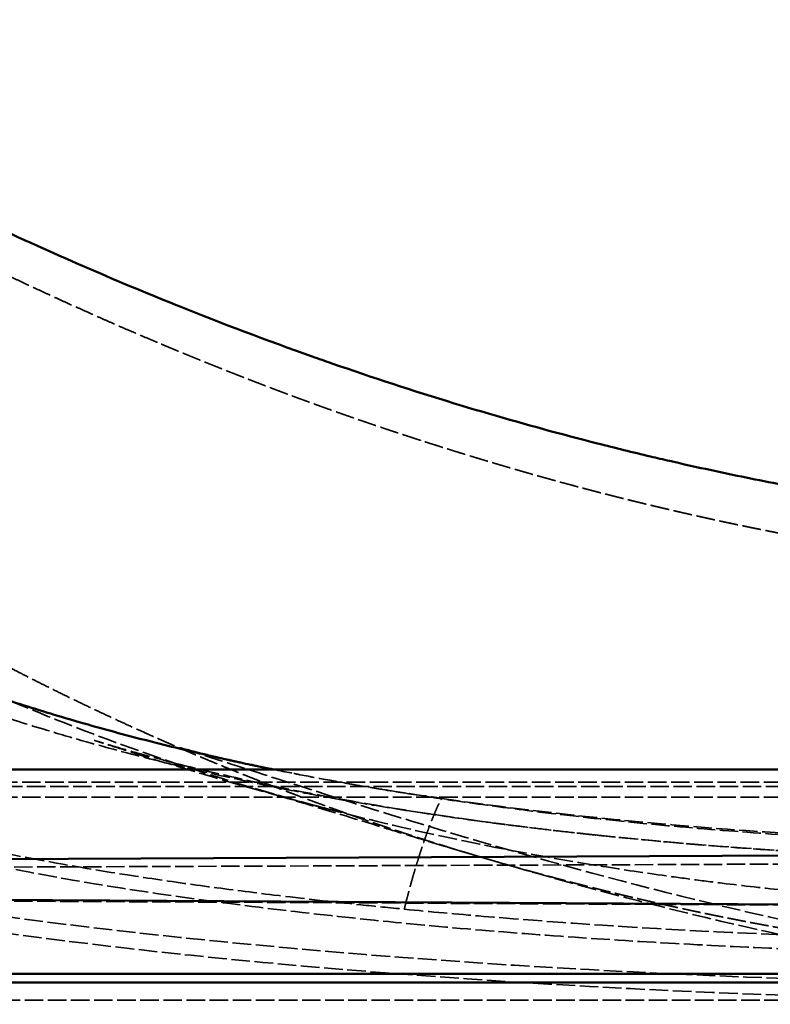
# Model space of a CAD drawing. Header units: millimetres. Extents: x 3278 to 6066, y 2420 to 4375.
# Tile 40 of 256: x 3898 to 4067, y 2600 to 2822. Entities that reach past the tile are written whole.
import ezdxf

# ---------------------------------------------------------------- set-up
doc = ezdxf.new("R2010")
doc.units = ezdxf.units.MM
doc.linetypes.add('DASHED', pattern=[0.2067, 0.1654, -0.0413])
for name, color, linetype, lineweight in [('Sichtbare Kanten(DIN)', 7, 'Continuous', 50), ('Sichtbare tangentiale Kanten(DIN)', 7, 'Continuous', 50), ('Verdeckte Kanten(DIN)', 7, 'DASHED', 35), ('Verdeckte tangentiale Kanten(DIN)', 7, 'DASHED', 35)]:
    doc.layers.add(name, color=color, linetype=linetype, lineweight=lineweight)

msp = doc.modelspace()

# ---------------------------------------------------------------- linework, layer by layer
at = {"layer": 'Sichtbare Kanten(DIN)'}
msp.add_line((3544.569, 2604.781), (4837.097, 2604.781), dxfattribs=at)
for points, knots in [([(3933.973, 2657.614), (3933.973, 2657.614), (3934.66, 2657.415), (3936.619, 2656.892), (3937.647, 2656.625), (3939.782, 2656.099), (3940.823, 2655.85), (3942.019, 2655.571), (3942.269, 2655.513), (3942.731, 2655.408), (3943.001, 2655.346), (3943.759, 2655.174), (3944.283, 2655.056), (3945.231, 2654.846), (3945.632, 2654.757), (3946.395, 2654.589), (3946.674, 2654.528), (3947.065, 2654.443), (3947.197, 2654.415), (3947.369, 2654.378), (3947.425, 2654.365), (3947.488, 2654.352), (3947.506, 2654.348), (3947.524, 2654.344), (3947.529, 2654.343), (3947.531, 2654.343)], [32.942039, 32.942039, 32.942039, 32.942039, 34.8752991, 34.8752991, 36.2856559, 36.2856559, 37.2101204, 37.2101204, 37.4441444, 37.4441444, 37.6231141, 37.6231141, 37.8531169, 37.8531169, 38.0189037, 38.0189037, 38.1143216, 38.1143216, 38.1659552, 38.1659552, 38.1950387, 38.1950387, 38.2112116, 38.2112116, 38.2209355, 38.2209355, 38.2209355, 38.2209355]), ([(3949.746, 2653.869), (3949.746, 2653.869), (3949.747, 2653.869), (3949.751, 2653.868), (3949.754, 2653.867), (3949.763, 2653.865), (3949.768, 2653.864), (3949.784, 2653.861), (3949.794, 2653.859), (3949.824, 2653.852), (3949.845, 2653.848), (3949.908, 2653.835), (3949.953, 2653.825), (3950.104, 2653.793), (3950.213, 2653.77), (3950.636, 2653.681), (3950.955, 2653.614), (3952.228, 2653.348), (3953.19, 2653.15), (3954.435, 2652.896), (3954.718, 2652.839), (3955.001, 2652.781)], [0.00011344, 0.00011344, 0.00011344, 0.00011344, 0.00212569, 0.00212569, 0.00427169, 0.00427169, 0.00701185, 0.00701185, 0.01115844, 0.01115844, 0.01838991, 0.01838991, 0.03296135, 0.03296135, 0.06741961, 0.06741961, 0.16591245, 0.16591245, 0.46116404, 0.46116404, 0.54805555, 0.54805555, 0.54805555, 0.54805555]), ([(3774.417, 2652.781), (3807.751, 2652.781), (3841.084, 2652.781), (3979.889, 2652.781), (4085.361, 2652.781), (4190.833, 2652.781)], [0, 0, 0, 0, 10, 10, 41.6415492, 41.6415492, 41.6415492, 41.6415492])]:
    msp.add_open_spline(points, degree=3, knots=knots, dxfattribs=at)
msp.add_open_spline([(3949.746, 2653.869), (3949.008, 2654.025), (3948.269, 2654.183), (3947.531, 2654.343)], degree=3, dxfattribs=at)
at = {"layer": 'Sichtbare tangentiale Kanten(DIN)'}
for p, q in [((4190.833, 2633.916), (3762.849, 2632.035)), ((4190.833, 2621.703), (3762.848, 2624.159)), ((3544.569, 2606.781), (4837.097, 2606.781))]:
    msp.add_line(p, q, dxfattribs=at)
for points, knots in [([(3712.615, 2886.329), (3714.207, 2885.074), (3715.804, 2883.824), (3717.404, 2882.579), (3717.84, 2882.24), (3718.277, 2881.902), (3718.713, 2881.564), (3720.942, 2879.837), (3723.178, 2878.12), (3725.421, 2876.413), (3725.965, 2875.998), (3726.51, 2875.585), (3727.055, 2875.172), (3731.014, 2872.172), (3734.997, 2869.204), (3739.002, 2866.266), (3739.899, 2865.607), (3740.798, 2864.95), (3741.698, 2864.295), (3745.378, 2861.615), (3749.077, 2858.961), (3752.795, 2856.333), (3759.01, 2851.941), (3765.277, 2847.623), (3771.595, 2843.382), (3774.715, 2841.287), (3777.848, 2839.211), (3780.993, 2837.154), (3788.039, 2832.545), (3795.147, 2828.031), (3802.317, 2823.617), (3804.855, 2822.054), (3807.402, 2820.503), (3809.955, 2818.965), (3817.847, 2814.212), (3825.811, 2809.579), (3833.846, 2805.07), (3835.766, 2803.993), (3837.691, 2802.922), (3839.619, 2801.859), (3849.609, 2796.351), (3859.707, 2791.036), (3869.905, 2785.922), (3879.621, 2781.051), (3889.428, 2776.362), (3899.32, 2771.866), (3899.788, 2771.653), (3900.257, 2771.441), (3900.725, 2771.229), (3911.059, 2766.555), (3921.486, 2762.091), (3932.001, 2757.85), (3932.428, 2757.677), (3932.855, 2757.505), (3933.283, 2757.333), (3943.332, 2753.299), (3953.462, 2749.468), (3963.665, 2745.852), (3965.136, 2745.331), (3966.608, 2744.814), (3968.081, 2744.302), (3977.219, 2741.126), (3986.415, 2738.123), (3995.666, 2735.302), (3998.321, 2734.492), (4000.979, 2733.698), (4003.642, 2732.919), (4011.709, 2730.558), (4019.816, 2728.337), (4027.96, 2726.261), (4031.928, 2725.249), (4035.903, 2724.272), (4039.887, 2723.329), (4041.32, 2722.99), (4042.753, 2722.656), (4044.188, 2722.326), (4049.593, 2721.083), (4055.012, 2719.904), (4060.445, 2718.791), (4065.856, 2717.683), (4071.281, 2716.639), (4076.718, 2715.662), (4076.73, 2715.66), (4076.741, 2715.658), (4076.752, 2715.656), (4082.156, 2714.685), (4087.571, 2713.78), (4092.998, 2712.941), (4093.8, 2712.817), (4094.602, 2712.695), (4095.404, 2712.574), (4100.022, 2711.877), (4104.647, 2711.229), (4109.279, 2710.629), (4110.918, 2710.416), (4112.558, 2710.21), (4114.199, 2710.01), (4117.982, 2709.549), (4121.77, 2709.12), (4125.561, 2708.725), (4128.086, 2708.461), (4130.612, 2708.213), (4133.139, 2707.979), (4136.04, 2707.711), (4138.943, 2707.462), (4141.848, 2707.233), (4145.302, 2706.962), (4148.758, 2706.718), (4152.216, 2706.503), (4154.192, 2706.38), (4156.169, 2706.267), (4158.147, 2706.163), (4162.582, 2705.93), (4167.02, 2705.745), (4171.459, 2705.606), (4172.463, 2705.575), (4173.466, 2705.546), (4174.469, 2705.519), (4176.693, 2705.46), (4178.918, 2705.413), (4181.142, 2705.376), (4181.643, 2705.368), (4182.144, 2705.36), (4182.645, 2705.353), (4184.009, 2705.333), (4185.373, 2705.317), (4186.737, 2705.305), (4187.026, 2705.302), (4187.314, 2705.3), (4187.603, 2705.298), (4187.997, 2705.294), (4188.391, 2705.292), (4188.785, 2705.289), (4189.467, 2705.285), (4190.15, 2705.282), (4190.833, 2705.279)], [0, 0, 0, 0, 0.011676, 0.011676, 0.011676, 0.014856, 0.014856, 0.014856, 0.0310901, 0.0310901, 0.0310901, 0.035028, 0.035028, 0.035028, 0.0636307, 0.0636307, 0.0636307, 0.0700406, 0.0700406, 0.0700406, 0.0962567, 0.0962567, 0.0962567, 0.1400756, 0.1400756, 0.1400756, 0.1617137, 0.1617137, 0.1617137, 0.2101943, 0.2101943, 0.2101943, 0.2273611, 0.2273611, 0.2273611, 0.2804084, 0.2804084, 0.2804084, 0.293085, 0.293085, 0.293085, 0.358758, 0.358758, 0.358758, 0.4213282, 0.4213282, 0.4213282, 0.42429, 0.42429, 0.42429, 0.4896022, 0.4896022, 0.4896022, 0.4922568, 0.4922568, 0.4922568, 0.5546325, 0.5546325, 0.5546325, 0.5636211, 0.5636211, 0.5636211, 0.6193649, 0.6193649, 0.6193649, 0.6353572, 0.6353572, 0.6353572, 0.6838096, 0.6838096, 0.6838096, 0.7074111, 0.7074111, 0.7074111, 0.7158971, 0.7158971, 0.7158971, 0.7478665, 0.7478665, 0.7478665, 0.7797075, 0.7797075, 0.7797075, 0.7797742, 0.7797742, 0.7797742, 0.8114174, 0.8114174, 0.8114174, 0.816093, 0.816093, 0.816093, 0.8430021, 0.8430021, 0.8430021, 0.8525242, 0.8525242, 0.8525242, 0.8744793, 0.8744793, 0.8744793, 0.8890981, 0.8890981, 0.8890981, 0.9058767, 0.9058767, 0.9058767, 0.9258288, 0.9258288, 0.9258288, 0.9372306, 0.9372306, 0.9372306, 0.9628064, 0.9628064, 0.9628064, 0.968587, 0.968587, 0.968587, 0.9813982, 0.9813982, 0.9813982, 0.9842828, 0.9842828, 0.9842828, 0.9921382, 0.9921382, 0.9921382, 0.9937994, 0.9937994, 0.9937994, 0.9960683, 0.9960683, 0.9960683, 1, 1, 1, 1]), ([(3947.531, 2654.343), (3944.049, 2655.094), (3938.268, 2656.395), (3930.215, 2658.34), (3921.064, 2660.675), (3909.684, 2663.818), (3896.126, 2667.975), (3882.663, 2672.532), (3869.291, 2677.496), (3856.023, 2682.867), (3842.911, 2688.637), (3830.039, 2694.757), (3818.845, 2700.482), (3810.622, 2704.953), (3806.565, 2707.24), (3805.216, 2708.009)], [0.23207774, 0.23207774, 0.23207774, 0.23207774, 0.28582154, 0.32145596, 0.35707627, 0.42829569, 0.4995654, 0.57099397, 0.64270402, 0.71473147, 0.78692106, 0.85880455, 0.92972934, 0.97657645, 1, 1, 1, 1])]:
    msp.add_open_spline(points, degree=3, knots=knots, dxfattribs=at)
at = {"layer": 'Verdeckte Kanten(DIN)', "ltscale": 25.205103}
msp.add_line((3544.569, 2600.781), (4130.682, 2600.781), dxfattribs=at)
at = {"layer": 'Verdeckte Kanten(DIN)', "ltscale": 25.771988}
msp.add_open_spline([(3776.345, 2737.862), (3776.666, 2737.613), (3777.632, 2736.87), (3779.572, 2735.395), (3783.15, 2732.718), (3788.079, 2729.139), (3794.055, 2724.936), (3802.083, 2719.423), (3812.2, 2712.661), (3824.534, 2704.865), (3837.074, 2697.424), (3849.79, 2690.305), (3862.684, 2683.534), (3880.102, 2674.98), (3902.289, 2665.197), (3929.511, 2654.991), (3957.248, 2646.35), (3985.384, 2639.181), (4009.084, 2634.324), (4028.161, 2631.061), (4040.127, 2629.26), (4049.723, 2627.962), (4059.332, 2626.748), (4068.964, 2625.672), (4078.616, 2624.72), (4085.865, 2624.069), (4093.122, 2623.476), (4100.388, 2622.929), (4107.663, 2622.439), (4114.948, 2622.007), (4122.245, 2621.638), (4129.552, 2621.321), (4135.646, 2621.081), (4140.523, 2620.891), (4144.183, 2620.749), (4147.845, 2620.627), (4151.919, 2620.525), (4155.59, 2620.471), (4158.038, 2620.453), (4158.854, 2620.448)], degree=3, knots=[0, 0, 0, 0, 0.0029759, 0.0089277, 0.0178562, 0.0357143, 0.0535729, 0.0714323, 0.1071468, 0.1428617, 0.1785769, 0.214292, 0.250007, 0.2857215, 0.357145, 0.4285677, 0.4999909, 0.5714161, 0.6428423, 0.6785578, 0.7142728, 0.7321316, 0.7499888, 0.7857048, 0.8035626, 0.8214204, 0.8392788, 0.857137, 0.8749953, 0.8928529, 0.910709, 0.9285661, 0.9464262, 0.9553585, 0.9642905, 0.9732218, 0.9821511, 0.9940504, 1, 1, 1, 1], dxfattribs=at)
at = {"layer": 'Verdeckte Kanten(DIN)', "ltscale": 26.059532}
msp.add_open_spline([(3968.279, 2643.614), (3966.96, 2643.958), (3965.723, 2644.284), (3962.565, 2645.12), (3960.649, 2645.632), (3952.983, 2647.707), (3947.289, 2649.312), (3937.573, 2652.155), (3933.526, 2653.374), (3925.793, 2655.76), (3921.995, 2656.963), (3917.466, 2658.412), (3916.152, 2658.835), (3915.012, 2659.2), (3914.758, 2659.281), (3914.553, 2659.346), (3914.516, 2659.358), (3914.516, 2659.358), (3914.649, 2659.316), (3915.224, 2659.136), (3915.76, 2658.97), (3917.24, 2658.52), (3918.251, 2658.217), (3920.927, 2657.432), (3922.72, 2656.919), (3927.509, 2655.589), (3930.666, 2654.749), (3939.711, 2652.454), (3945.915, 2651.004), (3961.799, 2647.602), (3971.804, 2645.736), (3995.615, 2641.837), (4009.545, 2639.987), (4024.538, 2638.345), (4025.483, 2638.243), (4026.901, 2638.091), (4027.375, 2638.041), (4028.084, 2637.966), (4028.322, 2637.941), (4028.676, 2637.904), (4028.795, 2637.892), (4028.971, 2637.874), (4029.031, 2637.867), (4029.117, 2637.858), (4029.146, 2637.855), (4029.186, 2637.851), (4029.2, 2637.85), (4029.217, 2637.848), (4029.223, 2637.847), (4029.233, 2637.846), (4029.237, 2637.846), (4029.24, 2637.846)], degree=3, knots=[0, 0, 0, 0, 0.4487864, 0.4487864, 1.0901552, 1.0901552, 3.0125836, 3.0125836, 4.4204082, 4.4204082, 5.8727027, 5.8727027, 6.6253167, 6.6253167, 6.952457, 6.952457, 7.1271175, 7.1271175, 7.4572241, 7.4572241, 7.8941822, 7.8941822, 8.4150291, 8.4150291, 9.1425286, 9.1425286, 10.2584278, 10.2584278, 12.2520491, 12.2520491, 15.3470713, 15.3470713, 19.5917012, 19.5917012, 19.8774526, 19.8774526, 20.0213157, 20.0213157, 20.0940421, 20.0940421, 20.1310902, 20.1310902, 20.1502073, 20.1502073, 20.1602495, 20.1602495, 20.1656065, 20.1656065, 20.1684554, 20.1684554, 20.1714342, 20.1714342, 20.1714342, 20.1714342], dxfattribs=at)
at = {"layer": 'Verdeckte Kanten(DIN)', "ltscale": 25.553387}
msp.add_open_spline([(4190.835, 2604.364), (4175.56, 2604.368), (4160.243, 2605.142), (4130.293, 2608.044), (4115.541, 2610.142), (4082.593, 2615.925), (4064.419, 2619.901), (4028.746, 2628.734), (4011.105, 2633.668), (3982.544, 2642.174), (3970.799, 2645.869), (3953.155, 2651.511), (3946.415, 2653.697), (3937.735, 2656.466), (3935.142, 2657.265), (3934.08, 2657.583), (3933.973, 2657.614), (3933.973, 2657.614)], degree=3, knots=[0, 0, 0, 0, 4.5825432, 4.5825432, 9.1304489, 9.1304489, 14.8891697, 14.8891697, 20.820441, 20.820441, 25.4314246, 25.4314246, 29.1002936, 29.1002936, 32.1576571, 32.1576571, 32.942039, 32.942039, 32.942039, 32.942039], dxfattribs=at)
at = {"layer": 'Verdeckte Kanten(DIN)', "ltscale": 0.000764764}
msp.add_open_spline([(3949.746, 2653.869), (3949.746, 2653.869), (3949.746, 2653.869), (3949.746, 2653.869)], degree=3, dxfattribs=at)
at = {"layer": 'Verdeckte Kanten(DIN)', "ltscale": 26.085558}
msp.add_open_spline([(3826.188, 2652.781), (3830.497, 2651.168), (3839.492, 2648.006), (3853.311, 2643.729), (3872.354, 2638.568), (3896.445, 2633.249), (3920.761, 2629.122), (3940.292, 2626.346), (3956.6, 2624.271), (3971.304, 2622.618), (3981.118, 2621.629), (3984.39, 2621.312)], degree=3, knots=[0.21908975, 0.21908975, 0.21908975, 0.21908975, 0.28571771, 0.357148, 0.42857648, 0.57142219, 0.714275, 0.78570649, 0.85713848, 0.95237949, 1, 1, 1, 1], dxfattribs=at)
at = {"layer": 'Verdeckte Kanten(DIN)', "ltscale": 24.948336}
msp.add_open_spline([(3955.001, 2652.781), (3957.601, 2652.255), (3960.203, 2651.746), (3971.453, 2649.617), (3980.119, 2648.168), (3990.185, 2646.658), (3991.541, 2646.458), (3992.897, 2646.261)], degree=3, knots=[0.5480555, 0.5480555, 0.5480555, 0.5480555, 1.3464081, 1.3464081, 4.0023286, 4.0023286, 4.4154468, 4.4154468, 4.4154468, 4.4154468], dxfattribs=at)
at = {"layer": 'Verdeckte Kanten(DIN)', "ltscale": 25.182333}
msp.add_open_spline([(3774.418, 2648.981), (3807.751, 2648.981), (3841.085, 2648.981), (3979.89, 2648.981), (4085.361, 2648.981), (4190.833, 2648.981)], degree=3, knots=[0, 0, 0, 0, 10, 10, 41.6415051, 41.6415051, 41.6415051, 41.6415051], dxfattribs=at)
at = {"layer": 'Verdeckte Kanten(DIN)', "ltscale": 25.146198}
msp.add_open_spline([(4001.134, 2633.208), (4001.341, 2633.147), (4001.546, 2633.086), (4001.898, 2632.981), (4002.048, 2632.937), (4002.224, 2632.885), (4002.26, 2632.875), (4002.317, 2632.858), (4002.34, 2632.851), (4002.375, 2632.841), (4002.388, 2632.837), (4002.404, 2632.832), (4002.408, 2632.831), (4002.415, 2632.829), (4002.417, 2632.828), (4002.417, 2632.828), (4002.417, 2632.828), (4002.417, 2632.828), (4002.416, 2632.828), (4002.411, 2632.83), (4002.407, 2632.831), (4002.39, 2632.836), (4002.375, 2632.841), (4002.288, 2632.866), (4002.198, 2632.893), (4002.028, 2632.943), (4001.942, 2632.968), (4001.598, 2633.069), (4001.337, 2633.147), (4000.909, 2633.273), (4000.739, 2633.324), (4000.501, 2633.394), (4000.427, 2633.416), (4000.292, 2633.456), (4000.23, 2633.475), (4000.103, 2633.512), (4000.045, 2633.529), (3999.948, 2633.558), (3999.907, 2633.57), (3999.811, 2633.599), (3999.759, 2633.614), (3999.606, 2633.66), (3999.495, 2633.693), (3999.256, 2633.764), (3999.127, 2633.802), (3998.741, 2633.916), (3998.476, 2633.995), (3997.817, 2634.192), (3997.407, 2634.314), (3996.706, 2634.524), (3996.386, 2634.619), (3995.702, 2634.824), (3995.391, 2634.918), (3994.15, 2635.291), (3993.227, 2635.569), (3989.604, 2636.666), (3987.226, 2637.395), (3982.919, 2638.714), (3980.648, 2639.41), (3971.359, 2642.262), (3966.242, 2643.835), (3960.709, 2645.497), (3960.018, 2645.704), (3957.799, 2646.369), (3955.918, 2646.934), (3953.611, 2647.632), (3953.132, 2647.778), (3952.394, 2648.002), (3952.111, 2648.088), (3951.765, 2648.193), (3951.679, 2648.219), (3951.613, 2648.239), (3951.608, 2648.24), (3951.608, 2648.24), (3951.609, 2648.24), (3951.616, 2648.238), (3951.578, 2648.249), (3951.703, 2648.212), (3951.751, 2648.198), (3951.932, 2648.144), (3952.1, 2648.094), (3952.478, 2647.983), (3952.682, 2647.923), (3953.241, 2647.76), (3953.617, 2647.65), (3954.092, 2647.512), (3954.184, 2647.485), (3954.277, 2647.459)], degree=3, knots=[0, 0, 0, 0, 0.0693483, 0.0693483, 0.1214291, 0.1214291, 0.1352377, 0.1352377, 0.1449194, 0.1449194, 0.1518874, 0.1518874, 0.1553668, 0.1553668, 0.1588583, 0.1588583, 0.1594485, 0.1594485, 0.1623615, 0.1623615, 0.1658609, 0.1658609, 0.1729251, 0.1729251, 0.201555, 0.201555, 0.2293155, 0.2293155, 0.3125085, 0.3125085, 0.3680936, 0.3680936, 0.3945103, 0.3945103, 0.4195362, 0.4195362, 0.4539854, 0.4539854, 0.4912939, 0.4912939, 0.523078, 0.523078, 0.5673416, 0.5673416, 0.6123042, 0.6123042, 0.699234, 0.699234, 0.8297529, 0.8297529, 0.962194, 0.962194, 1.0730572, 1.0730572, 1.4057631, 1.4057631, 2.4176177, 2.4176177, 3.4860723, 3.4860723, 6.7329988, 6.7329988, 7.1361195, 7.1361195, 7.8364821, 7.8364821, 8.0248898, 8.0248898, 8.1761014, 8.1761014, 8.3107542, 8.3107542, 8.4082891, 8.4082891, 8.452163, 8.452163, 8.6638704, 8.6638704, 8.7286631, 8.7286631, 8.8237942, 8.8237942, 8.907766, 8.907766, 9.0438443, 9.0438443, 9.0763112, 9.0763112, 9.0763112, 9.0763112], dxfattribs=at)
at = {"layer": 'Verdeckte Kanten(DIN)', "ltscale": 0.017362}
msp.add_open_spline([(3992.897, 2646.262), (3992.897, 2646.262), (3992.897, 2646.261), (3992.897, 2646.261)], degree=3, dxfattribs=at)
at = {"layer": 'Verdeckte Kanten(DIN)', "ltscale": 25.080738}
msp.add_open_spline([(3992.897, 2646.261), (4010.037, 2643.791), (4027.365, 2641.843), (4067.039, 2638.399), (4089.458, 2637.222), (4123.843, 2636.092), (4135.807, 2635.838), (4147.773, 2635.662)], degree=3, knots=[0, 0, 0, 0, 5.2277809, 5.2277809, 11.9593773, 11.9593773, 15.5497281, 15.5497281, 15.5497281, 15.5497281], dxfattribs=at)
at = {"layer": 'Verdeckte Kanten(DIN)', "ltscale": 25.373709}
msp.add_open_spline([(4190.833, 2603.781), (4186.823, 2603.781), (4182.813, 2603.791), (4166.772, 2603.852), (4154.742, 2603.931), (4106.616, 2604.48), (4070.51, 2605.394), (3989.675, 2609.54), (3944.763, 2613.179), (3871.197, 2622.612), (3842.272, 2627.537), (3798.515, 2634.887), (3782.835, 2637.496), (3767.081, 2639.614)], degree=3, knots=[0, 0, 0, 0, 1.2030319, 1.2030319, 4.8121472, 4.8121472, 15.64184, 15.64184, 29.1057795, 29.1057795, 38.0805251, 38.0805251, 43.2406919, 43.2406919, 43.2406919, 43.2406919], dxfattribs=at)
at = {"layer": 'Verdeckte Kanten(DIN)', "ltscale": 0.988483}
msp.add_open_spline([(4029.24, 2637.845), (4028.81, 2637.889), (4028.379, 2637.934), (4027.949, 2637.979)], degree=3, dxfattribs=at)
at = {"layer": 'Verdeckte Kanten(DIN)', "ltscale": 24.809084}
msp.add_open_spline([(4027.949, 2637.979), (4056.602, 2634.976), (4085.423, 2633.294), (4132.316, 2631.797), (4150.343, 2631.527), (4168.37, 2631.4)], degree=3, knots=[0, 0, 0, 0, 8.6901497, 8.6901497, 14.0988276, 14.0988276, 14.0988276, 14.0988276], dxfattribs=at)
at = {"layer": 'Verdeckte Kanten(DIN)', "ltscale": 25.401936}
msp.add_open_spline([(4190.833, 2599.981), (4157.496, 2599.879), (4124.151, 2600.335), (4041.55, 2602.602), (3992.237, 2605.392), (3906.111, 2613.873), (3868.743, 2619.232), (3814.569, 2628.323), (3796.044, 2631.534), (3773.974, 2634.803), (3770.285, 2635.344), (3766.575, 2635.848)], degree=3, knots=[0, 0, 0, 0, 10.0012957, 10.0012957, 24.7919425, 24.7919425, 36.036188, 36.036188, 42.0631582, 42.0631582, 43.2821943, 43.2821943, 43.2821943, 43.2821943], dxfattribs=at)
at = {"layer": 'Verdeckte Kanten(DIN)', "ltscale": 0.100804}
msp.add_open_spline([(4001.257, 2633.171), (4001.24, 2633.177), (4001.222, 2633.182), (4001.204, 2633.187), (4001.187, 2633.192), (4001.169, 2633.197), (4001.152, 2633.203), (4001.134, 2633.208)], degree=7, dxfattribs=at)
at = {"layer": 'Verdeckte Kanten(DIN)', "ltscale": 25.832525}
msp.add_open_spline([(4190.833, 2600.913), (4190.833, 2600.913), (4190.832, 2600.913), (4190.831, 2600.913), (4190.831, 2600.913), (4190.829, 2600.913), (4190.827, 2600.913), (4190.821, 2600.913), (4190.817, 2600.913), (4190.799, 2600.913), (4190.785, 2600.913), (4190.732, 2600.914), (4190.692, 2600.915), (4190.595, 2600.919), (4190.539, 2600.922), (4190.396, 2600.932), (4190.311, 2600.939), (4190.034, 2600.963), (4189.85, 2600.981), (4189.404, 2601.021), (4189.132, 2601.042), (4188.453, 2601.078), (4188.026, 2601.088), (4187.225, 2601.1), (4186.841, 2601.103), (4185.308, 2601.118), (4184.158, 2601.133), (4179.561, 2601.212), (4176.113, 2601.309), (4162.324, 2601.853), (4152.008, 2602.621), (4127.535, 2605.164), (4113.437, 2607.209), (4081.345, 2612.817), (4063.37, 2616.686), (4030.559, 2624.783), (4015.903, 2628.822), (4001.258, 2633.173)], degree=3, knots=[0, 0, 0, 0, 0.0001, 0.0001, 0.00025, 0.00025, 0.0007, 0.0007, 0.0020502, 0.0020502, 0.0061043, 0.0061043, 0.0183317, 0.0183317, 0.0368115, 0.0368115, 0.0682431, 0.0682431, 0.1426368, 0.1426368, 0.2400293, 0.2400293, 0.3659887, 0.3659887, 0.4810534, 0.4810534, 0.8259338, 0.8259338, 1.8607735, 1.8607735, 4.9715745, 4.9715745, 9.348971, 9.348971, 15.0665838, 15.0665838, 20.0143645, 20.0143645, 20.0143645, 20.0143645], dxfattribs=at)
at = {"layer": 'Verdeckte Kanten(DIN)', "ltscale": 26.024944}
msp.add_open_spline([(3984.39, 2621.312), (3990.339, 2620.735), (4008.197, 2619.125), (4043.975, 2616.591), (4085.779, 2614.785), (4121.633, 2613.976), (4139.563, 2613.742), (4145.539, 2613.68)], degree=3, knots=[0, 0, 0, 0, 0.1111088, 0.3333265, 0.6666603, 0.8888868, 1, 1, 1, 1], dxfattribs=at)
at = {"layer": 'Verdeckte tangentiale Kanten(DIN)', "ltscale": 25.278807}
msp.add_line((3772.823, 2649.92), (4190.833, 2649.92), dxfattribs=at)
at = {"layer": 'Verdeckte tangentiale Kanten(DIN)', "ltscale": 25.278805}
msp.add_line((3772.823, 2646.593), (4190.833, 2646.593), dxfattribs=at)
at = {"layer": 'Verdeckte tangentiale Kanten(DIN)', "ltscale": 25.074989}
for p, q in [((4190.833, 2631.935), (3763.241, 2630.295)), ((4190.833, 2621.65), (3763.241, 2623.79))]:
    msp.add_line(p, q, dxfattribs=at)
at = {"layer": 'Verdeckte tangentiale Kanten(DIN)', "ltscale": 25.58972}
msp.add_open_spline([(4190.833, 2693.742), (4190.832, 2693.742), (4190.832, 2693.742), (4190.831, 2693.742), (4190.831, 2693.742), (4190.83, 2693.742), (4190.83, 2693.742), (4190.829, 2693.742), (4190.133, 2693.754), (4189.436, 2693.766), (4188.741, 2693.778), (4188.037, 2693.791), (4187.311, 2693.804), (4186.262, 2693.825), (4185.254, 2693.846), (4184.935, 2693.853), (4184.618, 2693.86), (4184.306, 2693.868), (4182.799, 2693.903), (4181.157, 2693.945), (4179.885, 2693.98), (4178.685, 2694.015), (4177.429, 2694.055), (4168.507, 2694.352), (4159.594, 2694.781), (4151.92, 2695.248), (4144.201, 2695.814), (4136.644, 2696.455), (4121.2, 2697.979), (4105.895, 2699.897), (4098.183, 2700.982), (4090.531, 2702.16), (4082.856, 2703.425), (4073.467, 2705.126), (4064.134, 2706.988), (4062.401, 2707.34), (4060.669, 2707.698), (4058.937, 2708.061), (4052.556, 2709.42), (4046.187, 2710.849), (4041.558, 2711.924), (4036.947, 2713.03), (4032.336, 2714.179), (4020.109, 2717.339), (4007.96, 2720.767), (4000.366, 2723.028), (3992.916, 2725.339), (3985.407, 2727.74), (3972.869, 2731.964), (3960.531, 2736.423), (3955.619, 2738.245), (3950.662, 2740.144), (3945.758, 2742.06), (3939.388, 2744.607), (3933.051, 2747.215), (3931.595, 2747.818), (3930.141, 2748.425), (3928.689, 2749.035), (3909.252, 2757.254), (3890.059, 2766.109), (3872.42, 2774.877), (3855.193, 2783.823), (3838.19, 2793.643), (3821.373, 2803.64), (3804.808, 2814.04)], degree=7, knots=[0.9980963, 0.9980963, 0.9980963, 0.9980963, 0.9980963, 0.9980963, 0.9980963, 0.9980963, 1, 1, 1, 1, 1, 1, 1, 1.0119, 1.0119, 1.0119, 1.0119, 1.0119, 1.0175442, 1.0175442, 1.0175442, 1.0175442, 1.0175442, 1.038777, 1.038777, 1.038777, 1.038777, 1.038777, 1.17, 1.17, 1.17, 1.17, 1.17, 1.3028, 1.3028, 1.3028, 1.3028, 1.3028, 1.3330671, 1.3330671, 1.3330671, 1.3330671, 1.3330671, 1.414352, 1.414352, 1.414352, 1.414352, 1.414352, 1.549051, 1.549051, 1.549051, 1.549051, 1.549051, 1.6392408, 1.6392408, 1.6392408, 1.6392408, 1.6392408, 1.6661754, 1.6661754, 1.6661754, 1.6661754, 1.6661754, 2, 2, 2, 2, 2, 2, 2, 2], dxfattribs=at)
at = {"layer": 'Verdeckte tangentiale Kanten(DIN)', "ltscale": 25.211945}
msp.add_open_spline([(4001.134, 2633.208), (3986.092, 2637.681), (3971.18, 2642.603), (3956.465, 2647.958), (3942.027, 2653.714), (3927.933, 2659.826), (3904.78, 2670.681), (3882.634, 2682.424), (3873.78, 2687.349), (3865.075, 2692.419), (3856.501, 2697.64), (3844.794, 2705.086), (3833.274, 2712.861), (3830.099, 2715.04), (3826.936, 2717.244), (3823.786, 2719.476), (3816.655, 2724.609), (3809.589, 2729.882), (3805.653, 2732.879), (3801.737, 2735.92), (3797.844, 2739.005), (3794.019, 2742.193), (3790.132, 2745.301)], degree=7, knots=[0.4358552, 0.4358552, 0.4358552, 0.4358552, 0.4358552, 0.4358552, 0.4358552, 0.4358552, 0.68280701, 0.68280701, 0.68280701, 0.68280701, 0.68280701, 0.8524, 0.8524, 0.8524, 0.8524, 0.8524, 0.917344, 0.917344, 0.917344, 0.917344, 0.917344, 1, 1, 1, 1, 1, 1, 1, 1], dxfattribs=at)
at = {"layer": 'Verdeckte tangentiale Kanten(DIN)', "ltscale": 25.383978}
msp.add_open_spline([(4027.949, 2637.979), (4027.914, 2637.983), (4027.879, 2637.987), (4027.843, 2637.99), (4025.613, 2638.224), (4023.383, 2638.466), (4021.155, 2638.716), (4018.934, 2638.964), (4016.713, 2639.221), (4014.494, 2639.486), (4012.276, 2639.751), (4010.058, 2640.024), (4007.842, 2640.305), (4006.74, 2640.445), (4005.639, 2640.587), (4004.538, 2640.731), (4001.211, 2641.167), (3997.887, 2641.622), (3994.566, 2642.097), (3990.155, 2642.729), (3985.749, 2643.397), (3981.35, 2644.105), (3981.345, 2644.106), (3981.339, 2644.107), (3981.334, 2644.108), (3976.933, 2644.817), (3972.539, 2645.565), (3968.153, 2646.356), (3964.871, 2646.948), (3961.593, 2647.564), (3958.319, 2648.206), (3957.223, 2648.421), (3956.126, 2648.639), (3955.03, 2648.86), (3948.486, 2650.178), (3941.963, 2651.601), (3935.465, 2653.136), (3933.292, 2653.65), (3931.122, 2654.176), (3928.955, 2654.715), (3923.542, 2656.063), (3918.15, 2657.491), (3912.783, 2659.008), (3909.549, 2659.921), (3906.323, 2660.866), (3903.108, 2661.844), (3898.817, 2663.148), (3894.544, 2664.51), (3890.29, 2665.93), (3886.017, 2667.357), (3881.763, 2668.842), (3877.531, 2670.385), (3874.352, 2671.544), (3871.185, 2672.736), (3868.03, 2673.961), (3862.75, 2676.01), (3857.505, 2678.151), (3852.299, 2680.382), (3850.214, 2681.275), (3848.135, 2682.183), (3846.063, 2683.106), (3843.986, 2684.031), (3841.915, 2684.97), (3839.85, 2685.924), (3838.301, 2686.64), (3836.754, 2687.364), (3835.212, 2688.097), (3832.64, 2689.319), (3830.079, 2690.563), (3827.529, 2691.83), (3826.506, 2692.338), (3825.485, 2692.85), (3824.465, 2693.366), (3823.445, 2693.882), (3822.426, 2694.402), (3821.409, 2694.926), (3818.873, 2696.231), (3816.349, 2697.559), (3813.837, 2698.91), (3812.076, 2699.857), (3810.321, 2700.815), (3808.572, 2701.784), (3807.697, 2702.269), (3806.825, 2702.756), (3805.953, 2703.247), (3805.741, 2703.366), (3805.53, 2703.485), (3805.318, 2703.604), (3805.094, 2703.731), (3804.869, 2703.858), (3804.645, 2703.985), (3804.21, 2704.231), (3803.777, 2704.478), (3803.346, 2704.724)], degree=3, knots=[0.37338003, 0.37338003, 0.37338003, 0.37338003, 0.37366201, 0.37366201, 0.37366201, 0.3915185, 0.3915185, 0.3915185, 0.40931344, 0.40931344, 0.40931344, 0.42710192, 0.42710192, 0.42710192, 0.43594357, 0.43594357, 0.43594357, 0.46265685, 0.46265685, 0.46265685, 0.49813471, 0.49813471, 0.49813471, 0.49817882, 0.49817882, 0.49817882, 0.53366639, 0.53366639, 0.53366639, 0.56022211, 0.56022211, 0.56022211, 0.56912211, 0.56912211, 0.56912211, 0.62227277, 0.62227277, 0.62227277, 0.64005058, 0.64005058, 0.64005058, 0.68445666, 0.68445666, 0.68445666, 0.7112103, 0.7112103, 0.7112103, 0.74691586, 0.74691586, 0.74691586, 0.78277819, 0.78277819, 0.78277819, 0.80971847, 0.80971847, 0.80971847, 0.8548101, 0.8548101, 0.8548101, 0.87286896, 0.87286896, 0.87286896, 0.89097475, 0.89097475, 0.89097475, 0.90456825, 0.90456825, 0.90456825, 0.92723778, 0.92723778, 0.92723778, 0.93633452, 0.93633452, 0.93633452, 0.94544099, 0.94544099, 0.94544099, 0.96815036, 0.96815036, 0.96815036, 0.98407068, 0.98407068, 0.98407068, 0.99203195, 0.99203195, 0.99203195, 0.99396411, 0.99396411, 0.99396411, 0.99601644, 0.99601644, 0.99601644, 1, 1, 1, 1], dxfattribs=at)
at = {"layer": 'Verdeckte tangentiale Kanten(DIN)', "ltscale": 25.299845}
msp.add_open_spline([(3783.467, 2668.983), (3783.703, 2668.852), (3783.939, 2668.721), (3784.175, 2668.59), (3784.278, 2668.533), (3784.381, 2668.476), (3784.485, 2668.419), (3784.619, 2668.345), (3784.753, 2668.272), (3784.887, 2668.198), (3785.361, 2667.937), (3785.837, 2667.678), (3786.313, 2667.42), (3786.385, 2667.382), (3786.456, 2667.343), (3786.527, 2667.304), (3787.409, 2666.828), (3788.292, 2666.356), (3789.178, 2665.889), (3789.323, 2665.813), (3789.467, 2665.737), (3789.612, 2665.661), (3790.425, 2665.235), (3791.241, 2664.812), (3792.058, 2664.393), (3793.02, 2663.901), (3793.985, 2663.413), (3794.953, 2662.931), (3795.245, 2662.785), (3795.538, 2662.64), (3795.831, 2662.495), (3797.916, 2661.465), (3800.013, 2660.459), (3802.121, 2659.477), (3803.634, 2658.773), (3805.152, 2658.081), (3806.676, 2657.402), (3807.277, 2657.134), (3807.879, 2656.868), (3808.481, 2656.604), (3811.835, 2655.134), (3815.215, 2653.723), (3818.617, 2652.368), (3822.632, 2650.768), (3826.679, 2649.247), (3830.751, 2647.799), (3838.911, 2644.898), (3847.175, 2642.292), (3855.509, 2639.938), (3863.868, 2637.576), (3872.298, 2635.468), (3880.775, 2633.569), (3889.275, 2631.664), (3897.82, 2629.97), (3906.395, 2628.444), (3914.981, 2626.916), (3923.597, 2625.557), (3932.23, 2624.323), (3940.855, 2623.089), (3949.497, 2621.979), (3958.15, 2620.962), (3966.78, 2619.946), (3975.421, 2619.022), (3984.07, 2618.184), (3992.698, 2617.348), (4001.334, 2616.597), (4009.976, 2615.924), (4018.601, 2615.252), (4027.232, 2614.658), (4035.866, 2614.133), (4044.487, 2613.609), (4053.112, 2613.154), (4061.74, 2612.761), (4070.357, 2612.367), (4078.976, 2612.035), (4087.597, 2611.756), (4096.209, 2611.477), (4104.823, 2611.25), (4113.438, 2611.068), (4117.743, 2610.977), (4122.048, 2610.897), (4126.353, 2610.826), (4130.657, 2610.756), (4134.961, 2610.696), (4139.265, 2610.645), (4143.568, 2610.593), (4147.869, 2610.55), (4152.173, 2610.515), (4154.324, 2610.498), (4156.476, 2610.482), (4158.626, 2610.469), (4160.778, 2610.455), (4162.926, 2610.443), (4165.079, 2610.433), (4165.932, 2610.429), (4166.785, 2610.425), (4167.637, 2610.421)], degree=3, knots=[0, 0, 0, 0, 0.0020656, 0.0020656, 0.0020656, 0.002967, 0.002967, 0.002967, 0.0041378, 0.0041378, 0.0041378, 0.0082798, 0.0082798, 0.0082798, 0.0089009, 0.0089009, 0.0089009, 0.0165631, 0.0165631, 0.0165631, 0.0178111, 0.0178111, 0.0178111, 0.0248382, 0.0248382, 0.0248382, 0.033105, 0.033105, 0.033105, 0.0356047, 0.0356047, 0.0356047, 0.0533944, 0.0533944, 0.0533944, 0.0661558, 0.0661558, 0.0661558, 0.0711892, 0.0711892, 0.0711892, 0.0991973, 0.0991973, 0.0991973, 0.1322565, 0.1322565, 0.1322565, 0.1984968, 0.1984968, 0.1984968, 0.2649356, 0.2649356, 0.2649356, 0.3315516, 0.3315516, 0.3315516, 0.3982554, 0.3982554, 0.3982554, 0.4648981, 0.4648981, 0.4648981, 0.5313674, 0.5313674, 0.5313674, 0.5976717, 0.5976717, 0.5976717, 0.6638427, 0.6638427, 0.6638427, 0.729906, 0.729906, 0.729906, 0.7958838, 0.7958838, 0.7958838, 0.8617949, 0.8617949, 0.8617949, 0.8947308, 0.8947308, 0.8947308, 0.9276549, 0.9276549, 0.9276549, 0.9605724, 0.9605724, 0.9605724, 0.9770245, 0.9770245, 0.9770245, 0.9934816, 0.9934816, 0.9934816, 1, 1, 1, 1], dxfattribs=at)
at = {"layer": 'Verdeckte tangentiale Kanten(DIN)', "ltscale": 28.306696}
msp.add_open_spline([(3992.94, 2646.172), (3991.377, 2646.403), (3986.688, 2647.111), (3979.664, 2648.235), (3971.875, 2649.569), (3964.879, 2650.84), (3957.903, 2652.183), (3952.864, 2653.211), (3950.147, 2653.784), (3949.746, 2653.869)], degree=3, knots=[0, 0, 0, 0, 0.02384549, 0.07153646, 0.10731956, 0.14307849, 0.17880294, 0.21449847, 0.2206837, 0.2206837, 0.2206837, 0.2206837], dxfattribs=at)
at = {"layer": 'Verdeckte tangentiale Kanten(DIN)', "ltscale": 25.262457}
msp.add_open_spline([(3984.39, 2621.312), (3984.453, 2621.564), (3984.516, 2621.817), (3984.578, 2622.067), (3984.611, 2622.197), (3984.643, 2622.328), (3984.676, 2622.458), (3984.706, 2622.576), (3984.735, 2622.693), (3984.765, 2622.81), (3984.889, 2623.302), (3985.014, 2623.786), (3985.139, 2624.261), (3985.175, 2624.397), (3985.211, 2624.533), (3985.247, 2624.667), (3985.336, 2625.004), (3985.426, 2625.337), (3985.516, 2625.667), (3985.569, 2625.864), (3985.623, 2626.061), (3985.677, 2626.257), (3985.748, 2626.518), (3985.82, 2626.777), (3985.891, 2627.035), (3985.963, 2627.293), (3986.034, 2627.549), (3986.106, 2627.803), (3986.159, 2627.994), (3986.213, 2628.184), (3986.267, 2628.373), (3986.356, 2628.688), (3986.446, 2629.001), (3986.536, 2629.31), (3986.572, 2629.434), (3986.608, 2629.557), (3986.644, 2629.68), (3986.752, 2630.048), (3986.861, 2630.411), (3986.969, 2630.768), (3986.987, 2630.828), (3987.005, 2630.887), (3987.023, 2630.946), (3987.149, 2631.361), (3987.274, 2631.767), (3987.398, 2632.164), (3987.522, 2632.562), (3987.645, 2632.952), (3987.766, 2633.333), (3987.784, 2633.387), (3987.801, 2633.441), (3987.818, 2633.495), (3987.922, 2633.819), (3988.025, 2634.137), (3988.127, 2634.448), (3988.161, 2634.551), (3988.194, 2634.654), (3988.228, 2634.756), (3988.312, 2635.01), (3988.395, 2635.26), (3988.476, 2635.505), (3988.526, 2635.652), (3988.574, 2635.797), (3988.623, 2635.941), (3988.687, 2636.132), (3988.752, 2636.32), (3988.815, 2636.506), (3988.879, 2636.692), (3988.942, 2636.876), (3989.005, 2637.057), (3989.052, 2637.193), (3989.099, 2637.327), (3989.146, 2637.461), (3989.224, 2637.683), (3989.302, 2637.903), (3989.379, 2638.119), (3989.41, 2638.205), (3989.441, 2638.291), (3989.472, 2638.377), (3989.564, 2638.633), (3989.656, 2638.884), (3989.746, 2639.131), (3989.761, 2639.172), (3989.776, 2639.212), (3989.791, 2639.253), (3989.896, 2639.538), (3990, 2639.815), (3990.102, 2640.085), (3990.203, 2640.354), (3990.304, 2640.616), (3990.401, 2640.868), (3990.415, 2640.905), (3990.429, 2640.94), (3990.443, 2640.976), (3990.527, 2641.191), (3990.608, 2641.399), (3990.688, 2641.6), (3990.715, 2641.667), (3990.741, 2641.733), (3990.767, 2641.798), (3990.832, 2641.962), (3990.896, 2642.12), (3990.959, 2642.273), (3990.996, 2642.365), (3991.033, 2642.456), (3991.07, 2642.544), (3991.119, 2642.662), (3991.166, 2642.778), (3991.214, 2642.89), (3991.261, 2643.003), (3991.307, 2643.113), (3991.353, 2643.22), (3991.388, 2643.301), (3991.422, 2643.381), (3991.456, 2643.459), (3991.512, 2643.59), (3991.567, 2643.717), (3991.622, 2643.841), (3991.644, 2643.891), (3991.666, 2643.94), (3991.687, 2643.989), (3991.752, 2644.134), (3991.815, 2644.275), (3991.877, 2644.411), (3991.887, 2644.433), (3991.897, 2644.456), (3991.907, 2644.478), (3991.979, 2644.634), (3992.047, 2644.781), (3992.113, 2644.921), (3992.179, 2645.06), (3992.242, 2645.191), (3992.302, 2645.312), (3992.311, 2645.33), (3992.319, 2645.347), (3992.328, 2645.364), (3992.378, 2645.466), (3992.426, 2645.562), (3992.471, 2645.649), (3992.486, 2645.678), (3992.5, 2645.706), (3992.514, 2645.734), (3992.55, 2645.802), (3992.582, 2645.864), (3992.613, 2645.919), (3992.631, 2645.952), (3992.648, 2645.983), (3992.665, 2646.011), (3992.687, 2646.049), (3992.707, 2646.082), (3992.726, 2646.111), (3992.745, 2646.14), (3992.763, 2646.164), (3992.78, 2646.184), (3992.793, 2646.199), (3992.804, 2646.211), (3992.816, 2646.222), (3992.834, 2646.239), (3992.851, 2646.25), (3992.866, 2646.256), (3992.872, 2646.259), (3992.878, 2646.26), (3992.883, 2646.261), (3992.888, 2646.262), (3992.893, 2646.262), (3992.897, 2646.262)], degree=3, knots=[0, 0, 0, 0, 0.0156301, 0.0156301, 0.0156301, 0.02381549, 0.02381549, 0.02381549, 0.03125943, 0.03125943, 0.03125943, 0.06251593, 0.06251593, 0.06251593, 0.07144648, 0.07144648, 0.07144648, 0.0937742, 0.0937742, 0.0937742, 0.10717112, 0.10717112, 0.10717112, 0.12503321, 0.12503321, 0.12503321, 0.14289499, 0.14289499, 0.14289499, 0.15629127, 0.15629127, 0.15629127, 0.17861836, 0.17861836, 0.17861836, 0.18754915, 0.18754915, 0.18754915, 0.21434125, 0.21434125, 0.21434125, 0.21880655, 0.21880655, 0.21880655, 0.25006335, 0.25006335, 0.25006335, 0.28131957, 0.28131957, 0.28131957, 0.28578459, 0.28578459, 0.28578459, 0.31257352, 0.31257352, 0.31257352, 0.32150271, 0.32150271, 0.32150271, 0.34382511, 0.34382511, 0.34382511, 0.35721875, 0.35721875, 0.35721875, 0.37507787, 0.37507787, 0.37507787, 0.3929381, 0.3929381, 0.3929381, 0.40633373, 0.40633373, 0.40633373, 0.42865976, 0.42865976, 0.42865976, 0.4375898, 0.4375898, 0.4375898, 0.46437831, 0.46437831, 0.46437831, 0.46884281, 0.46884281, 0.46884281, 0.50009303, 0.50009303, 0.50009303, 0.53134165, 0.53134165, 0.53134165, 0.53580552, 0.53580552, 0.53580552, 0.56258709, 0.56258709, 0.56258709, 0.57151367, 0.57151367, 0.57151367, 0.59382926, 0.59382926, 0.59382926, 0.60721863, 0.60721863, 0.60721863, 0.62507189, 0.62507189, 0.62507189, 0.64292612, 0.64292612, 0.64292612, 0.65631718, 0.65631718, 0.65631718, 0.6786357, 0.6786357, 0.6786357, 0.68756283, 0.68756283, 0.68756283, 0.71434255, 0.71434255, 0.71434255, 0.71880552, 0.71880552, 0.71880552, 0.7500449, 0.7500449, 0.7500449, 0.78128392, 0.78128392, 0.78128392, 0.78574673, 0.78574673, 0.78574673, 0.81252439, 0.81252439, 0.81252439, 0.82145033, 0.82145033, 0.82145033, 0.84376499, 0.84376499, 0.84376499, 0.85715399, 0.85715399, 0.85715399, 0.87500682, 0.87500682, 0.87500682, 0.89286111, 0.89286111, 0.89286111, 0.906253, 0.906253, 0.906253, 0.92857353, 0.92857353, 0.92857353, 0.93750141, 0.93750141, 0.93750141, 0.94599613, 0.94599613, 0.94599613, 0.94599613], dxfattribs=at)
at = {"layer": 'Verdeckte tangentiale Kanten(DIN)', "ltscale": 3.957054}
msp.add_open_spline([(3992.897, 2646.261), (3992.909, 2646.26), (3992.918, 2646.253), (3992.925, 2646.243), (3992.927, 2646.239), (3992.929, 2646.235), (3992.931, 2646.23), (3992.933, 2646.226), (3992.934, 2646.22), (3992.936, 2646.214), (3992.937, 2646.208), (3992.938, 2646.202), (3992.938, 2646.194), (3992.939, 2646.187), (3992.94, 2646.179), (3992.94, 2646.172)], degree=3, knots=[0.94623338, 0.94623338, 0.94623338, 0.94623338, 0.968749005, 0.968749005, 0.968749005, 0.976191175, 0.976191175, 0.976191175, 0.984374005, 0.984374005, 0.984374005, 0.992186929, 0.992186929, 0.992186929, 1, 1, 1, 1], dxfattribs=at)
at = {"layer": 'Verdeckte tangentiale Kanten(DIN)', "ltscale": 24.983379}
msp.add_open_spline([(4147.351, 2635.219), (4144.893, 2635.255), (4137.516, 2635.374), (4126.453, 2635.607), (4114.163, 2635.943), (4103.104, 2636.327), (4092.048, 2636.8), (4077.314, 2637.563), (4058.91, 2638.783), (4036.861, 2640.705), (4017.306, 2642.856), (4002.675, 2644.764), (3995.372, 2645.812), (3992.94, 2646.172)], degree=3, knots=[0, 0, 0, 0, 0.0476195, 0.1428585, 0.2142881, 0.2857173, 0.3571467, 0.4285757, 0.571433, 0.7142876, 0.8571447, 0.9523816, 1, 1, 1, 1], dxfattribs=at)
at = {"layer": 'Verdeckte tangentiale Kanten(DIN)', "ltscale": 24.521578}
msp.add_open_spline([(4168.415, 2631.226), (4167.673, 2631.232), (4166.93, 2631.238), (4166.188, 2631.243), (4164.995, 2631.253), (4163.802, 2631.263), (4162.61, 2631.274), (4162.318, 2631.276), (4162.026, 2631.279), (4161.734, 2631.282), (4160.077, 2631.298), (4158.419, 2631.315), (4156.762, 2631.335), (4156.192, 2631.341), (4155.623, 2631.348), (4155.054, 2631.355), (4151.722, 2631.396), (4148.39, 2631.444), (4145.058, 2631.501), (4143.932, 2631.52), (4142.807, 2631.539), (4141.682, 2631.56), (4137.217, 2631.643), (4132.752, 2631.74), (4128.287, 2631.854), (4126.063, 2631.91), (4123.839, 2631.971), (4121.615, 2632.036), (4119.371, 2632.102), (4117.127, 2632.172), (4114.883, 2632.247), (4110.412, 2632.395), (4105.942, 2632.562), (4101.473, 2632.75), (4097.002, 2632.937), (4092.531, 2633.145), (4088.062, 2633.374), (4083.599, 2633.604), (4079.138, 2633.855), (4074.678, 2634.131), (4074.67, 2634.131), (4074.661, 2634.132), (4074.653, 2634.132), (4070.185, 2634.408), (4065.718, 2634.708), (4061.253, 2635.034), (4057.912, 2635.278), (4054.572, 2635.536), (4051.234, 2635.81), (4050.111, 2635.902), (4048.988, 2635.995), (4047.866, 2636.091), (4043.407, 2636.47), (4038.951, 2636.878), (4034.498, 2637.315), (4032.745, 2637.487), (4030.992, 2637.663), (4029.24, 2637.845)], degree=3, knots=[0, 0, 0, 0, 0.00591042, 0.00591042, 0.00591042, 0.01540766, 0.01540766, 0.01540766, 0.01773126, 0.01773126, 0.01773126, 0.03092964, 0.03092964, 0.03092964, 0.03546224, 0.03546224, 0.03546224, 0.06199548, 0.06199548, 0.06199548, 0.07095673, 0.07095673, 0.07095673, 0.10651438, 0.10651438, 0.10651438, 0.12422913, 0.12422913, 0.12422913, 0.14210607, 0.14210607, 0.14210607, 0.1777206, 0.1777206, 0.1777206, 0.21335398, 0.21335398, 0.21335398, 0.2489309, 0.2489309, 0.2489309, 0.24899744, 0.24899744, 0.24899744, 0.2846429, 0.2846429, 0.2846429, 0.31131276, 0.31131276, 0.31131276, 0.32028302, 0.32028302, 0.32028302, 0.35591075, 0.35591075, 0.35591075, 0.36993629, 0.36993629, 0.36993629, 0.36993629], dxfattribs=at)
at = {"layer": 'Verdeckte tangentiale Kanten(DIN)', "ltscale": 25.194597}
msp.add_open_spline([(4190.833, 2606.969), (4185.343, 2606.912), (4179.856, 2606.919), (4174.375, 2606.972), (4168.903, 2607.077), (4163.442, 2607.233), (4156.628, 2607.494), (4149.833, 2607.835), (4148.475, 2607.907), (4147.117, 2607.982), (4145.76, 2608.06), (4143.635, 2608.187), (4141.512, 2608.322), (4140.744, 2608.372), (4139.977, 2608.422), (4139.21, 2608.474), (4134.698, 2608.786), (4130.194, 2609.133), (4126.46, 2609.446), (4122.732, 2609.784), (4119.008, 2610.146), (4107.755, 2611.317), (4096.537, 2612.716), (4089.04, 2613.755), (4081.552, 2614.897), (4074.071, 2616.145), (4064.694, 2617.843), (4055.324, 2619.712), (4053.425, 2620.098), (4051.527, 2620.49), (4049.628, 2620.89), (4041.332, 2622.669), (4033.044, 2624.582), (4026.659, 2626.138), (4020.283, 2627.776), (4013.922, 2629.494), (4007.578, 2631.293), (4001.257, 2633.171)], degree=7, knots=[-0.00000012, -0.00000012, -0.00000012, -0.00000012, -0.00000012, -0.00000012, -0.00000012, -0.00000012, 0.0864, 0.0864, 0.0864, 0.0864, 0.0864, 0.108, 0.108, 0.108, 0.108, 0.108, 0.12024, 0.12024, 0.12024, 0.12024, 0.12024, 0.18, 0.18, 0.18, 0.18, 0.18, 0.301032, 0.301032, 0.301032, 0.301032, 0.301032, 0.33180652, 0.33180652, 0.33180652, 0.33180652, 0.33180652, 0.43556629, 0.43556629, 0.43556629, 0.43556629, 0.43556629, 0.43556629, 0.43556629, 0.43556629], dxfattribs=at)

doc.saveas('drawing.dxf')
